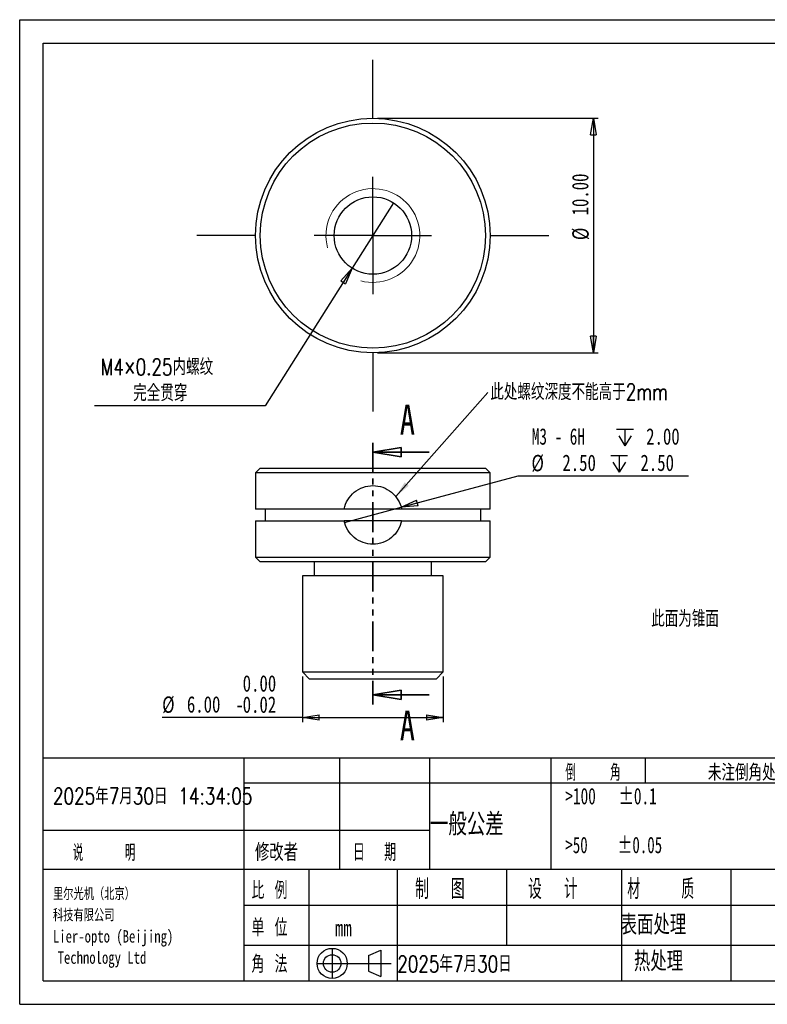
# Model space of a CAD drawing. Header units: millimetres. Extents: x 0 to 297, y 0 to 210.
# Tile 1 of 2: x 0 to 159, y 0 to 210. Entities that reach past the tile are written whole.
import ezdxf

# ---------------------------------------------------------------- set-up
doc = ezdxf.new("R2010")
doc.units = ezdxf.units.MM
doc.linetypes.add('PHANTOM', pattern=[12.7, 6.35, -1.27, 1.27, -1.27, 1.27, -1.27])
doc.layers.add('图层0', color=7, linetype='Continuous', lineweight=25)
doc.layers.add('标注', color=7, linetype='Continuous')
doc.styles.add('SLDTEXTSTYLE0', font='TXT', dxfattribs={"width": 0.75, "bigfont": 'bigfont'})
doc.styles.add('SLDTEXTSTYLE1', font='TXT', dxfattribs={"width": 0.666667, "bigfont": 'bigfont'})
doc.styles.add('SLDTEXTSTYLE10', font='TXT', dxfattribs={"width": 0.678571})
doc.styles.add('SLDTEXTSTYLE2', font='TXT', dxfattribs={"width": 0.583333, "bigfont": 'bigfont'})
doc.styles.add('SLDTEXTSTYLE3', font='TXT', dxfattribs={"width": 0.681818})
doc.styles.add('SLDTEXTSTYLE4', font='TXT', dxfattribs={"width": 0.666667})
doc.styles.add('SLDTEXTSTYLE7', font='TXT', dxfattribs={"width": 0.625, "bigfont": 'bigfont'})
doc.styles.add('SLDTEXTSTYLE8', font='TXT', dxfattribs={"width": 0.571429, "bigfont": 'bigfont'})
doc.styles.add('SLDTEXTSTYLE9', font='TXT', dxfattribs={"width": 0.75})
doc.dimstyles.new('SLDDIMSTYLE0', dxfattribs={"dimtxt": 3.5, "dimasz": 3.556, "dimexe": 0, "dimexo": 0.0625, "dimgap": 0.875, "dimtad": 0, "dimtih": 1, "dimtoh": 1, "dimdec": 6, "dimlfac": 0.2, "dimrnd": 1e-09, "dimzin": 12, "dimdsep": 46, "dimtxsty": 'SLDTEXTSTYLE9', "dimblk1": 'NONE', "dimblk2": 'CLOSED', "dimsah": 1, "dimcen": 0, "dimadec": 0, "dimazin": 3, "dimtfac": 1, "dimtmove": 0, "dimatfit": 3, "dimldrblk": 'NONE', "dimfxl": 0, "dimfrac": 2, "dimtolj": 1, "dimtzin": 12, "dimarcsym": 0})
doc.dimstyles.new('SLDDIMSTYLE1', dxfattribs={"dimtxt": 3.5, "dimasz": 3.556, "dimexe": 0, "dimexo": 0.0625, "dimgap": 0.875, "dimtad": 1, "dimlfac": 0.2, "dimrnd": 1e-09, "dimzin": 4, "dimdsep": 46, "dimtxsty": 'SLDTEXTSTYLE9', "dimblk1": 'CLOSED', "dimblk2": 'CLOSED', "dimsah": 1, "dimcen": 0.09, "dimadec": 0, "dimazin": 1, "dimtol": 1, "dimtm": 0.02, "dimtfac": 1, "dimtofl": 0, "dimtmove": 0, "dimatfit": 3, "dimldrblk": 'CLOSED', "dimfxl": 0, "dimfrac": 2, "dimtolj": 1, "dimtzin": 0, "dimarcsym": 0})
doc.dimstyles.new('SLDDIMSTYLE2', dxfattribs={"dimtxt": 0.18, "dimasz": 3.556, "dimexe": 0, "dimexo": 0.0625, "dimgap": 0, "dimtad": 0, "dimtih": 1, "dimtoh": 1, "dimdec": 0, "dimrnd": 1e-09, "dimzin": 0, "dimdsep": 46, "dimtxsty": 'Standard', "dimsah": 1, "dimcen": 0.09, "dimadec": 0, "dimazin": 0, "dimtfac": 3.556, "dimtdec": 0, "dimtofl": 0, "dimtmove": 0, "dimatfit": 3, "dimfxl": 0, "dimfrac": 2, "dimtolj": 1, "dimtzin": 0, "dimarcsym": 0})
doc.dimstyles.new('SLDDIMSTYLE3', dxfattribs={"dimtxt": 3.5, "dimasz": 3.556, "dimexe": 0, "dimexo": 0.0625, "dimgap": 0.875, "dimtad": 1, "dimlfac": 0.2, "dimrnd": 1e-09, "dimzin": 4, "dimdsep": 46, "dimtxsty": 'SLDTEXTSTYLE9', "dimblk1": 'CLOSED', "dimblk2": 'CLOSED', "dimsah": 1, "dimcen": 0.09, "dimadec": 0, "dimazin": 1, "dimtfac": 1, "dimtofl": 0, "dimtmove": 0, "dimatfit": 3, "dimldrblk": 'CLOSED', "dimfxl": 0, "dimfrac": 2, "dimtolj": 1, "dimtzin": 12, "dimarcsym": 0})

# ---------------------------------------------------------------- blocks, each defined once
blk = doc.blocks.new('_Closed')
at = {"color": 0, "linetype": 'ByBlock', "lineweight": -2}
for p, q in [((-1, 0.166667), (0, 0)), ((-1, 0.166667), (-1, -0.166667)), ((0, 0), (-1, -0.166667)), ((0, 0), (-1, 0))]:
    blk.add_line(p, q, dxfattribs=at)
blk = doc.blocks.new('SW_SYMBOL_HOLE_DEPTH')
at = {"layer": '标注', "color": 0}
for p, q in [((0, 875), (800, 875)), ((100, 555), (400, 75)), ((400, 875), (400, 75)), ((700, 555), (400, 75))]:
    blk.add_line(p, q, dxfattribs=at)
blk = doc.blocks.new('_D')
at = {"layer": '标注'}
for p, q in [((81.31, 106), (106.26, 112.68)), ((106.26, 112.68), (142.57, 112.68)), ((69.24, 102.76), (81.31, 106))]:
    blk.add_line(p, q, dxfattribs=at)
at = {"layer": '标注', "xscale": 0.004470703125, "yscale": 0.004470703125, "zscale": 0.004470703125}
for p in [(127.22, 118.78), (125.99, 113.17)]:
    blk.add_blockref('SW_SYMBOL_HOLE_DEPTH', p, dxfattribs=at)
at = {"layer": '标注', "xscale": 3.556, "yscale": 3.556, "rotation": 195.0000000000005}
blk.add_blockref('_Closed', (81.31, 106), dxfattribs=at)
at = {"layer": '标注', "char_height": 3.5, "attachment_point": 1}
for s, insert, style in [('M3 - 6H', (109.16, 122.86), 'SLDTEXTSTYLE10'), ('2.00', (133.53, 122.86), 'SLDTEXTSTYLE9'), ('%%c', (109.08, 117.19), 'SLDTEXTSTYLE9'), ('2.50', (115.67, 117.25), 'SLDTEXTSTYLE9'), ('2.50', (132.31, 117.25), 'SLDTEXTSTYLE9')]:
    blk.add_mtext(s, dxfattribs=dict(at, insert=insert, style=style))
blk = doc.blocks.new('_None')
blk = doc.blocks.new('_D_1')
at = {"layer": '图层0'}
for p, q in [((60.28, 69.88), (60.28, 60.16)), ((90.28, 69.88), (90.28, 60.16)), ((60.28, 61.16), (30.36, 61.16)), ((60.28, 61.16), (90.28, 61.16))]:
    blk.add_line(p, q, dxfattribs=at)
at = {"layer": '图层0', "xscale": 3.556, "yscale": 3.556, "rotation": 180.0000000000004}
blk.add_blockref('_Closed', (60.28, 61.16), dxfattribs=at)
at = {"layer": '图层0', "xscale": 3.556, "yscale": 3.556}
blk.add_blockref('_Closed', (90.28, 61.16), dxfattribs=at)
at = {"layer": '图层0', "char_height": 3.5, "attachment_point": 1, "style": 'SLDTEXTSTYLE9'}
for s, insert in [('0.00', (47.53, 70.19)), ('%%c', (30.36, 65.67)), ('6.00', (35.64, 65.72)), ('0.02', (47.53, 65.67)), ('-', (45.98, 65.67))]:
    blk.add_mtext(s, dxfattribs=dict(at, insert=insert))
blk = doc.blocks.new('SW_NOTE_0')
at = {"layer": '图层0', "color": 0, "insert": (0.52, 1.86), "char_height": 3.5, "attachment_point": 1, "style": 'SLDTEXTSTYLE0'}
blk.add_mtext('此处螺纹深度不能高于2mm', dxfattribs=at)
blk = doc.blocks.new('_D_2')
at = {"layer": '标注'}
for p, q in [((76.28, 188.97), (123.28, 188.97)), ((122.28, 188.97), (122.28, 138.97)), ((76.28, 138.97), (123.28, 138.97))]:
    blk.add_line(p, q, dxfattribs=at)
at = {"layer": '标注', "xscale": 3.556, "yscale": 3.556}
for p, rotation in [((122.28, 188.97, 2.5), 90.0000000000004), ((122.28, 138.97, 2.5), 270.0000000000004)]:
    blk.add_blockref('_Closed', p, dxfattribs=dict(at, rotation=rotation))
at = {"layer": '标注', "char_height": 3.5, "attachment_point": 1, "rotation": 90, "style": 'SLDTEXTSTYLE9'}
for s, insert in [('10.00', (117.71, 168.26)), ('%%c', (117.77, 162.99))]:
    blk.add_mtext(s, dxfattribs=dict(at, insert=insert))
blk = doc.blocks.new('_D_3')
at = {"layer": '标注'}
for p, q in [((79.68, 170.94), (70.87, 156.99)), ((70.87, 156.99), (52.33, 127.62)), ((52.33, 127.62), (15.96, 127.62))]:
    blk.add_line(p, q, dxfattribs=at)
at = {"layer": '标注', "xscale": 3.556, "yscale": 3.556, "rotation": 57.72664821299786}
blk.add_blockref('_Closed', (70.87, 156.99, 2.5), dxfattribs=at)
at = {"layer": '标注', "char_height": 3.5, "attachment_point": 1, "style": 'SLDTEXTSTYLE0'}
for s, insert in [('M4×0.25内螺纹', (17.28, 137.69)), ('完全贯穿', (24.2, 132.13))]:
    blk.add_mtext(s, dxfattribs=dict(at, insert=insert))
blk = doc.blocks.new('SW_CENTERMARKSYMBOL_0')
at = {"layer": '图层0', "color": 0}
for p, q in [((0, 25), (0, 37.5)), ((0, 0), (0, 12.5)), ((-25, 0), (-37.5, 0)), ((0, 0), (-12.5, 0)), ((0, 0), (0, -12.5)), ((0, 0), (12.5, 0)), ((25, 0), (37.5, 0)), ((0, -25), (0, -37.5))]:
    blk.add_line(p, q, dxfattribs=at)
blk = doc.blocks.new('SW_NOTE_0_1')
at = {"layer": '标注', "color": 0, "insert": (-24.96, 1.65), "char_height": 3.5, "attachment_point": 1, "style": 'SLDTEXTSTYLE0'}
blk.add_mtext('此面为锥面', dxfattribs=at)

msp = doc.modelspace()

# ---------------------------------------------------------------- linework, layer by layer
at = {"color": 7, "linetype": 'PHANTOM', "lineweight": 35}
msp.add_line((75.2777393, 119.7781781), (75.2777393, 63.9781781), dxfattribs=at)
at = {"color": 7, "linetype": 'Continuous', "lineweight": 35}
for p, q in [((87.2777393, 117.7781781), (75.2777393, 117.7781781)), ((87.2777393, 65.9781781), (75.2777393, 65.9781781))]:
    msp.add_line(p, q, dxfattribs=at)
at = {"color": 7, "linetype": 'Continuous', "lineweight": 25}
for p, q in [((51.2777393, 114.3781781), (50.2777393, 113.3781781)), ((51.2777393, 114.3781781), (99.2777393, 114.3781781)), ((100.2777393, 113.3781781), (99.2777393, 114.3781781)), ((50.2777393, 113.3781781), (50.2777393, 105.6281781)), ((100.2777393, 113.3781781), (50.2777393, 113.3781781)), ((100.2777393, 105.6281781), (100.2777393, 113.3781781)), ((69.1540149, 105.6281781), (50.2777393, 105.6281781)), ((52.3648608, 103.1281781), (52.3648608, 105.6281781)), ((100.2777393, 105.6281781), (81.4014636, 105.6281781)), ((98.1906178, 105.6281781), (98.1906178, 103.1281781)), ((50.2777393, 103.1281781), (50.2777393, 95.3781781)), ((50.2777393, 103.1281781), (69.1540149, 103.1281781)), ((81.4014636, 103.1281781), (100.2777393, 103.1281781)), ((100.2777393, 95.3781781), (100.2777393, 103.1281781)), ((50.2777393, 95.3781781), (51.2777393, 94.3781781)), ((50.2777393, 95.3781781), (100.2777393, 95.3781781)), ((99.2777393, 94.3781781), (100.2777393, 95.3781781)), ((99.2777393, 94.3781781), (51.2777393, 94.3781781)), ((62.7777393, 94.3781781), (62.7777393, 91.3781781)), ((87.7777393, 91.3781781), (87.7777393, 94.3781781)), ((60.2777393, 91.3781781), (60.2777393, 70.8781781)), ((75.2777393, 91.3781781), (60.2777393, 91.3781781)), ((90.2777393, 91.3781781), (75.2777393, 91.3781781)), ((90.2777393, 70.8781781), (90.2777393, 91.3781781)), ((60.2777393, 70.8781781), (61.7777393, 69.3781781)), ((60.2777393, 70.8781781), (75.2777393, 70.8781781)), ((75.2777393, 69.3781781), (61.7777393, 69.3781781)), ((75.2777393, 70.8781781), (90.2777393, 70.8781781)), ((88.7777393, 69.3781781), (75.2777393, 69.3781781)), ((88.7777393, 69.3781781), (90.2777393, 70.8781781))]:
    msp.add_line(p, q, dxfattribs=at)
for radius in [25, 24, 8.25]:
    msp.add_circle((75.2777393, 163.9652125), radius, dxfattribs=at)
at = {"color": 7, "linetype": 'Continuous', "lineweight": 18}
msp.add_arc((75.2777393, 163.9652125), 10, 255, 195, dxfattribs=at)
at = {"color": 7, "linetype": 'Continuous', "lineweight": 25}
for points, knots in [([(69.1540149, 105.6281781), (69.2968067, 106.3277122), (69.5615135, 107.0037444), (70.2980069, 108.2214972), (70.7700734, 108.7655529), (72.4211933, 110.1162165), (73.8350272, 110.6289677), (76.0042204, 110.6277819), (76.7084467, 110.504586), (78.0626425, 110.0194644), (78.6836131, 109.6671404), (79.7894924, 108.7619188), (80.2569342, 108.2227808), (80.9963547, 106.9993972), (81.2577865, 106.3320495), (81.4014636, 105.6281781)], [0, 0, 0, 0, 0.125, 0.125, 0.25, 0.25, 0.5, 0.5, 0.625, 0.625, 0.75, 0.75, 0.875, 0.875, 1, 1, 1, 1]), ([(81.4014636, 105.6281781), (80.409108, 105.6281781), (79.4160893, 105.6281781), (77.9077417, 105.6281781), (77.4026238, 105.6281781), (76.6225901, 105.6281781), (76.3573703, 105.6281781), (75.8118266, 105.6281781), (75.5237581, 105.6281781), (74.9523143, 105.6281781), (74.6675474, 105.6281781), (74.1281713, 105.6281781), (73.8692295, 105.6281781), (73.1021154, 105.6281781), (72.6039761, 105.6281781), (71.1148119, 105.6281781), (70.1340138, 105.6281781), (69.1540149, 105.6281781)], [0, 0, 0, 0, 0.25, 0.25, 0.375, 0.375, 0.4375, 0.4375, 0.5, 0.5, 0.5625, 0.5625, 0.625, 0.625, 0.75, 0.75, 1, 1, 1, 1]), ([(81.4014636, 103.1281781), (81.2586566, 102.4285691), (80.9927931, 101.7505107), (80.2578734, 100.5356866), (79.781946, 99.9877074), (78.6853004, 99.0911526), (78.0516291, 98.7325209), (76.7128123, 98.2537617), (75.9911209, 98.1281816), (74.5644195, 98.1281745), (73.8425045, 98.2537421), (72.5028043, 98.7329721), (71.8687676, 99.0920791), (70.7725416, 99.9887448), (70.2961234, 100.5378828), (69.5629694, 101.750295), (69.2963663, 102.4308018), (69.1540149, 103.1281781)], [0, 0, 0, 0, 0.125, 0.125, 0.25, 0.25, 0.375, 0.375, 0.5, 0.5, 0.625, 0.625, 0.75, 0.75, 0.875, 0.875, 1, 1, 1, 1]), ([(81.4014636, 103.1281781), (80.409108, 103.1281781), (79.4160893, 103.1281781), (77.9077417, 103.1281781), (77.4026238, 103.1281781), (76.6225901, 103.1281781), (76.3573703, 103.1281781), (75.8118266, 103.1281781), (75.5237581, 103.1281781), (74.9523143, 103.1281781), (74.6675474, 103.1281781), (74.1281713, 103.1281781), (73.8692295, 103.1281781), (73.1021154, 103.1281781), (72.6039761, 103.1281781), (71.1148119, 103.1281781), (70.1340138, 103.1281781), (69.1540149, 103.1281781)], [0, 0, 0, 0, 0.25, 0.25, 0.375, 0.375, 0.4375, 0.4375, 0.5, 0.5, 0.5625, 0.5625, 0.625, 0.625, 0.75, 0.75, 1, 1, 1, 1])]:
    msp.add_open_spline(points, degree=3, knots=knots, dxfattribs=at)
at = {"layer": '图层0'}
for p, q in [((0, 0), (0, 210)), ((0, 210), (297, 210)), ((5, 4.9828915), (5, 204.9828915)), ((5, 204.9828915), (292, 204.9828915)), ((113.1767214, 52.5), (113.1767214, 28.7414458)), ((292, 52.5), (5, 52.5)), ((47.7573077, 52.5), (47.7573077, 4.9828915)), ((68.1924122, 52.5), (68.1924122, 28.7414458)), ((87.3779134, 52.5), (87.3779134, 28.7414458)), ((133.3211495, 52.5), (133.3211495, 47.2066813)), ((47.7573077, 47.2066813), (221.3534427, 47.2066813)), ((5, 37.1421561), (47.7573077, 37.1421561)), ((47.7573077, 37.1421561), (87.3779134, 37.1421561)), ((221.3534427, 28.7414458), (5, 28.7414458)), ((61.5960298, 28.7414458), (61.5960298, 4.9828915)), ((80.4670145, 28.7414458), (80.4670145, 4.9828915)), ((103.741229, 28.7414458), (103.741229, 12.6098759)), ((128.2735091, 28.7414458), (128.2735091, 4.9828915)), ((151.5477236, 28.7414458), (151.5477236, 4.9828915)), ((221.3534427, 21.0625238), (47.7573077, 21.0625238)), ((47.7573077, 12.6098759), (198, 12.6098759)), ((66.6032307, 11.9364443), (66.6032307, 5.5010911)), ((74.359649, 10.3854361), (76.9878569, 11.5392834)), ((76.9878569, 11.5392834), (76.9878569, 5.8982519)), ((63.3855541, 8.7187677), (79.1673464, 8.7187677)), ((74.359649, 10.3854361), (74.359649, 7.0520993)), ((5, 4.9828915), (292, 4.9828915)), ((0, 0), (297, 0))]:
    msp.add_line(p, q, dxfattribs=at)
at = {"layer": '图层0', "color": 7, "linetype": 'Continuous', "lineweight": 25}
msp.add_line((74.359649, 7.0520993), (76.9878569, 5.8982519), dxfattribs=at)
at = {"layer": '图层0'}
for radius in [3.2176766, 1.8666968]:
    msp.add_circle((66.6032307, 8.7187677), radius, dxfattribs=at)

# ---------------------------------------------------------------- block references
at = {"color": 7, "linetype": 'Continuous', "lineweight": 35, "xscale": 6, "yscale": 6, "rotation": 180.0000000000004}
for p in [(75.2777393, 117.7781781), (75.2777393, 65.9781781)]:
    msp.add_blockref('_Closed', p, dxfattribs=at)
at = {"layer": '图层0'}
for name, p in [('SW_CENTERMARKSYMBOL_0', (75.2777393, 163.9652125)), ('SW_NOTE_0', (99.7816901, 130.5035211))]:
    msp.add_blockref(name, p, dxfattribs=at)
at = {"layer": '标注'}
msp.add_blockref('SW_NOTE_0_1', (159.5556529, 82.334507), dxfattribs=at)

# ---------------------------------------------------------------- texts
at = {"color": 7, "linetype": 'Continuous', "char_height": 6.35, "attachment_point": 1, "style": 'SLDTEXTSTYLE9'}
for insert in [(81.0154053, 127.8648919), (81.0154053, 62.6193024)]:
    msp.add_mtext('A', dxfattribs=dict(at, insert=insert))
at = {"layer": '图层0', "attachment_point": 1}
for s, insert, char_height, style in [('倒    角', (116.3016544, 51.1744732), 3.5, 'SLDTEXTSTYLE2'), ('未注倒角处均已C0.3倒角之', (146.6863439, 51.1744732), 3.5, 'SLDTEXTSTYLE0'), ('2025年7月30日 14:34:05', (7.093214, 46.1532431), 3.5, 'SLDTEXTSTYLE0'), ('>100   ±0.1', (116.3016544, 46.1532431), 3.5, 'SLDTEXTSTYLE3'), ('一般公差', (87.447129, 40.7875421), 4.7625, 'SLDTEXTSTYLE0'), ('>50    ±0.05', (116.3016544, 35.7381223), 3.5, 'SLDTEXTSTYLE4'), ('说     明', (11.3255755, 34.0764133), 3.5, 'SLDTEXTSTYLE8'), ('修改者', (50.1465468, 34.2746211), 3.70416667, 'SLDTEXTSTYLE0'), ('日  期', (71.0164675, 34.2746211), 3.70416667, 'SLDTEXTSTYLE7'), ('材    质', (129.5114337, 26.6964485), 4.23333333, 'SLDTEXTSTYLE2'), ('里尔光机（北京）', (7.093214, 24.8687573), 2.64583333, 'SLDTEXTSTYLE0'), ('比 例', (49.4168293, 26.170127), 3.70416667, 'SLDTEXTSTYLE1'), ('制  图', (84.2973261, 26.6964485), 4.23333333, 'SLDTEXTSTYLE7'), ('设  计', (108.3780038, 26.6964485), 4.23333333, 'SLDTEXTSTYLE7'), ('科技有限公司', (7.093214, 20.3409794), 2.64583333, 'SLDTEXTSTYLE0'), ('表面处理', (128.1003226, 19.0946912), 4.23333333, 'SLDTEXTSTYLE0'), ('单 位', (49.4168293, 18.2201521), 3.70416667, 'SLDTEXTSTYLE1'), ('mm', (67.1751076, 18.0219443), 3.5, 'SLDTEXTSTYLE9'), ('Lier-opto (Beijing)', (7.093214, 15.8132015), 2.645833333, 'SLDTEXTSTYLE9'), ('Technology Ltd', (8.0854015, 11.2854236), 2.645833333, 'SLDTEXTSTYLE9'), ('角 法', (49.4168293, 10.4183485), 3.70416667, 'SLDTEXTSTYLE1'), ('2025年7月30日', (80.4670145, 10.3627158), 3.5, 'SLDTEXTSTYLE0'), ('热处理', (130.9225448, 11.2928876), 4.23333333, 'SLDTEXTSTYLE0')]:
    msp.add_mtext(s, dxfattribs=dict(at, insert=insert, char_height=char_height, style=style))

# ---------------------------------------------------------------- dimensions: what is measured, and where the dimension line sits
at = {"layer": '图层0'}
dim = msp.add_linear_dim(base=(90.2777393, 61.1567286), p1=(60.2777393, 70.8781781), p2=(90.2777393, 70.8781781), text='%%c<>', dimstyle='SLDDIMSTYLE1', dxfattribs=at)
dim.commit()
dim.dimension.update_dxf_attribs({"geometry": '_D_1', "text_midpoint": (43.4703773, 61.1567286), "dimtype": 160})
at = {"layer": '标注'}
dim = msp.add_linear_dim(base=(122.2777393, 138.9652125), p1=(75.2777393, 188.9652125), p2=(75.2777393, 138.9652125), angle=90, text='%%c<>', dimstyle='SLDDIMSTYLE3', dxfattribs=at)
dim.commit()
dim.dimension.update_dxf_attribs({"geometry": '_D_2', "text_midpoint": (122.2777393, 171.4441904), "dimtype": 160})
for p1, p2, text, picture, middle in [((79.6829024, 170.9406723), (70.8725762, 156.9897528), ' M4×0.25内螺纹\\P 完全贯穿\\P', '_D_3', (33.351164, 133.1793478)), ((69.2407029, 102.760559), (81.3147757, 105.9957971), ' M3 - 6H {\\fGDT;x} 2.00\\P%%c 2.50 {\\fGDT;x} 2.50\\P', '_D', (125.207078, 118.2899148))]:
    dim = msp.add_diameter_dim_2p(p1=p1, p2=p2, text=text, dimstyle='SLDDIMSTYLE0', override={"dimpost": '<>'}, dxfattribs=at)
    dim.commit()
    dim.dimension.update_dxf_attribs({"geometry": picture, "text_midpoint": middle, "dimtype": 163})

# ---------------------------------------------------------------- leaders
at = {"layer": '图层0'}
msp.add_leader([(80.1446364, 108.2993784), (99.7816901, 130.5035211)], dimstyle='SLDDIMSTYLE2', dxfattribs=at)

doc.saveas('drawing.dxf')
